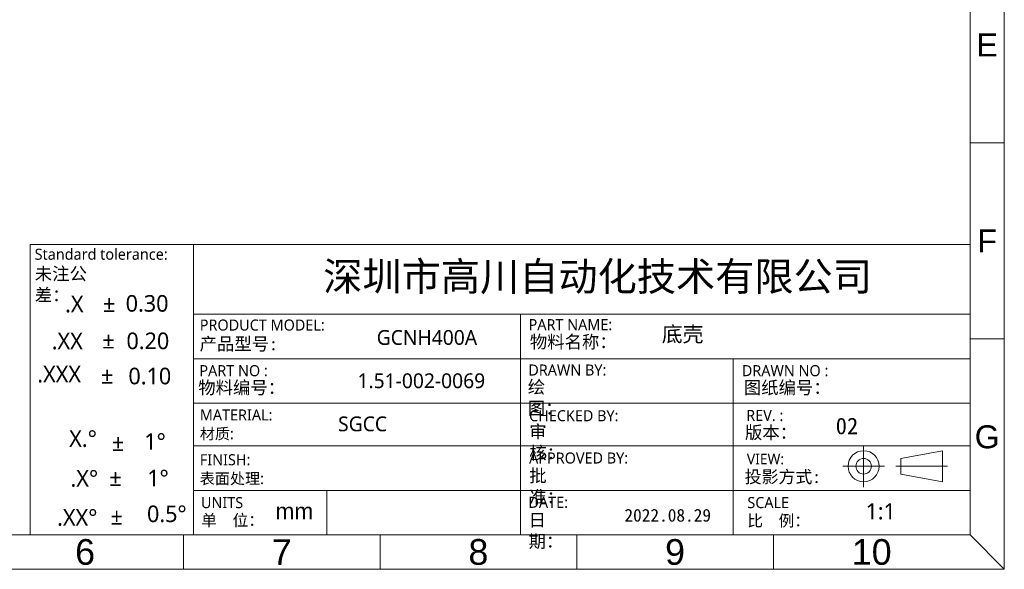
# Model space of a CAD drawing. Header units: inches. Extents: x 2607 to 3317, y 324 to 827.
# Tile 2 of 4: x 2973 to 3317, y 324 to 516. Entities that reach past the tile are written whole.
import ezdxf
from ezdxf.enums import TextEntityAlignment as Align

# ---------------------------------------------------------------- set-up
doc = ezdxf.new("R2010")
doc.units = ezdxf.units.IN
doc.header["$LTSCALE"] = 1.21
doc.header["$MEASUREMENT"] = 0
doc.layers.get('0').update_dxf_attribs({"linetype": 'CONTINUOUS'})
doc.styles.add('微软雅黑', font='txt')

msp = doc.modelspace()

# ---------------------------------------------------------------- linework, layer by layer
at = {"lineweight": 5}
for p, q in [((2977.14053, 437.18083), (2977.14053, 335.76475)), ((3034.25188, 437.18083), (2977.14053, 437.18083)), ((3305.47847, 404.18139), (3305.47847, 335.76475)), ((3080.72495, 351.23663), (3080.72495, 335.76475)), ((3305.47847, 335.76475), (3000.90204, 335.76475))]:
    msp.add_line(p, q, dxfattribs=at)
for points in [[(2606.50813, 323.79183), (3317.45138, 323.79183), (3317.45138, 826.65413), (2606.50813, 826.65413)], [(3295.84334, 365.18475), (3295.84334, 354.31873), (3281.35532, 357.03524), (3281.35532, 362.46825)]]:
    msp.add_lwpolyline(points, close=True, dxfattribs=at)
for points in [[(3317.45138, 323.79183), (3305.47847, 335.76475), (3305.47847, 814.68122), (3317.45138, 826.65413)], [(3034.25188, 335.76475), (3034.25188, 437.18083), (3305.47847, 437.18083)], [(3034.25188, 412.79018), (3305.47847, 412.79018)], [(3148.44248, 335.76475), (3148.44248, 412.79018)], [(3305.47847, 404.18139), (3317.45138, 404.18139)], [(3305.47847, 397.28817), (3034.25188, 397.28817)], [(3222.73232, 335.76475), (3222.73232, 397.28817)], [(3305.47847, 381.79086), (3034.25188, 381.79086)], [(3034.25188, 366.87936), (3305.47847, 366.87936)], [(3268.30972, 352.50773), (3268.30972, 366.99575)], [(3261.06571, 359.75174), (3275.55373, 359.75174)], [(3297.65434, 359.75174), (3279.54431, 359.75174)], [(3034.25188, 351.23663), (3305.47847, 351.23663)], [(3305.47847, 335.76475), (2618.48104, 335.76475), (2606.50813, 323.79183)], [(3099.37924, 335.76475), (3099.37924, 323.79183)], [(3168.07898, 335.76475), (3168.07898, 323.79183)], [(3236.77872, 335.76475), (3236.77872, 323.79183)]]:
    msp.add_lwpolyline(points, dxfattribs=at)
at = {"lineweight": 5, "ltscale": 0.2}
for points in [[(3305.47847, 472.59802), (3317.45138, 472.59802)], [(3030.6795, 335.76475), (3030.6795, 323.79183)]]:
    msp.add_lwpolyline(points, dxfattribs=at)
at = {"lineweight": 5}
for radius in [5.43301, 2.7165]:
    msp.add_circle((3268.30972, 359.75174), radius, dxfattribs=at)

# ---------------------------------------------------------------- texts
at = {"lineweight": 5, "style": '微软雅黑'}
for s, height, p in [('Standard tolerance:  ', 3.8590713, (2978.70736, 433.75728)), ('PRODUCT MODEL:', 3.8590713, (3036.40577, 409.03295)), ('PART NO :', 3.859071, (3036.26229, 393.11134)), ('DRAWN BY:', 3.859071, (3151.16139, 393.33857)), ('DRAWN NO :', 3.859071, (3225.7613, 393.11603)), ('MATERIAL:', 3.859071, (3036.40577, 377.66706)), ('CHECKED BY:', 3.8590713, (3151.44357, 377.39243)), ('REV. :', 3.859071, (3227.3023, 377.48115)), ('材质:', 3.859071, (3036.40577, 371.09378)), ('APPROVED BY:', 3.8590713, (3151.44357, 362.63118)), ('FINISH:', 3.859071, (3036.40577, 362.02433)), ('VIEW:', 3.704708, (3227.5273, 362.28091)), ('表面处理:', 3.859071, (3036.40577, 355.45105)), ('DATE:', 3.859071, (3151.20441, 347.1593))]:
    msp.add_text(s, height=height, dxfattribs=at).set_placement(p, align=Align.MIDDLE_LEFT)
for s, height, p in [('%%P', 5.788607, (3002.5904, 413.57565)), ('.X', 5.788607, (2989.34461, 413.49041)), ('0.30', 5.788607, (3010.51053, 413.70367)), ('PART NAME:', 3.859071, (3151.26717, 407.24718)), ('.XX', 5.788607, (2984.67899, 400.58282)), ('%%P', 5.788607, (3002.36034, 400.85314)), ('0.20', 5.788607, (3010.78123, 400.63051)), ('.XXX', 5.788607, (2979.62911, 389.02443)), ('%%P', 5.788607, (3001.88381, 388.62193)), ('0.10', 5.788607, (3011.46026, 388.35248)), ('X.%%d', 5.788607, (2990.78968, 366.51105)), ('1%%D', 5.788607, (3016.98949, 365.50497)), ('%%P', 5.788607, (3005.69883, 365.13048)), ('.X%%d', 5.788607, (2991.24057, 352.63172)), ('%%P', 5.788607, (3004.7872, 352.91407)), ('1%%D', 5.788607, (3018.02345, 352.71777)), ('UNITS', 3.859071, (3036.8051, 345.12761)), ('SCALE', 3.859071, (3227.6921, 345.14458)), ('.XX%%d', 5.788607, (2986.56211, 338.98804)), ('%%P', 5.788607, (3005.21106, 339.38295)), ('0.5%%D', 5.788607, (3017.96119, 340.26535))]:
    msp.add_text(s, height=height, dxfattribs=at).set_placement(p)
at = {"lineweight": 5, "ltscale": 0.2, "attachment_point": 5, "style": '微软雅黑'}
for s, insert, char_height, width in [('{\\fArial|b0|i0|c0|p34;E}', (3311.46492, 506.80634), 8.0221499, 11.9729119), ('{\\fArial|b0|i0|c0|p34;6}', (2996.32962, 329.77829), 8.9690065, 68.6997426)]:
    msp.add_mtext(s, dxfattribs=dict(at, insert=insert, char_height=char_height, width=width))
at = {"lineweight": 5, "style": '微软雅黑'}
for s, insert, char_height, width, attachment_point in [('{\\fArial|b0|i0|c0|p34;F}', (3311.46492, 438.38971), 8.0221499, 11.9729119, 5), ('深圳市高川自动化技术有限公司', (3175.37042, 425.39712), 10.0376278, 204.5884931, 5), ('{\\fSimSun|b0|i0|c134|p54;未注公差：  }', (2978.76018, 429.17301), 4.4485749, 28.5368689, 1), ('{\\fSimSun|b0|i0|c134|p54;物料名称：}', (3151.71175, 405.38675), 4.4485749, 30.0146638, 1), ('底壳', (3197.78884, 408.52715), 5.33829, 44.3350819, 1), ('{\\fSimSun|b0|i0|c134|p54;产品型号:}', (3036.33316, 404.68463), 4.4485749, 30.7434656, 1), ('{\\fSimSun|b0|i0|c134|p54;物料编号：}', (3035.86989, 389.42482), 4.4485749, 30.2814875, 1), ('{\\fSimSun|b0|i0|c134|p54;绘   图：}', (3150.98801, 389.65205), 4.4485749, 24.8426744, 1), ('{\\fSimSun|b0|i0|c134|p54;图纸编号：}', (3226.45258, 389.4295), 4.4485749, 30.2814875, 1), ('{\\fSimSun|b0|i0|c134|p54;02}', (3258.54907, 376.71738), 5.7831474, 39.3659337, 1), ('{\\fSimSun|b0|i0|c134|p54;审   核：}', (3151.4964, 374.06341), 4.4485749, 25.4270384, 1), ('{\\fSimSun|b0|i0|c134|p54;版本：}', (3226.85275, 373.78677), 4.4485749, 30.2814875, 1), ('{\\fArial|b0|i0|c0|p34;G}', (3311.46492, 369.97307), 8.0221499, 11.9729119, 5), ('{\\fSimSun|b0|i0|c134|p54;批   准：}', (3151.4964, 358.688), 4.4485749, 25.4286536, 1), ('{\\fNSimSun|b0|i0|c134|p49;投影方式:}', (3226.73882, 358.24345), 4.3345089, 29.5775928, 1), ('{\\fArial|b0|i0|c0|p32;mm}', (3062.82499, 346.93497), 5.682349, 19.6440129, 1), ('{\\fSimSun|b0|i0|c134|p54;2022.08.29}', (3184.74346, 344.86906), 4.4485749, 30.2814875, 1), ('1:1', (3269.03809, 346.85908), 5.682349, 16.1489178, 1), ('{\\fNSimSun|b0|i0|c134|p49;单  位：}', (3036.91334, 342.93217), 4.0134342, 22.119251, 1), ('{\\fSimSun|b0|i0|c134|p54;日   期：}', (3151.25723, 343.21612), 4.4485749, 25.4286536, 1), ('{\\fNSimSun|b0|i0|c134|p49;比  例：}', (3227.6797, 342.76082), 4.0134342, 21.3336188, 1), ('{\\fArial|b0|i0|c0|p34;7}', (3065.02937, 329.77829), 8.9690065, 68.6997426, 5), ('{\\fArial|b0|i0|c0|p34;8}', (3133.72911, 329.77829), 8.9690065, 68.6997426, 5), ('{\\fArial|b0|i0|c0|p34;9}', (3202.42885, 329.77829), 8.9690065, 68.6997426, 5), ('{\\fArial|b0|i0|c0|p34;10}', (3271.12859, 329.77829), 8.9690065, 68.6997426, 5)]:
    msp.add_mtext(s, dxfattribs=dict(at, insert=insert, char_height=char_height, width=width, attachment_point=attachment_point))
at = {"color": 1, "lineweight": 5, "ltscale": 0.5, "width": 73.1774387, "attachment_point": 5, "style": '微软雅黑'}
for s, insert, char_height in [('GCNH400A', (3115.73597, 404.66758), 5.165772), ('1.51-002-0069 ', (3113.78741, 389.54447), 5.1657718), ('SGCC', (3093.25925, 374.50564), 5.165772)]:
    msp.add_mtext(s, dxfattribs=dict(at, insert=insert, char_height=char_height))

doc.saveas('drawing.dxf')
